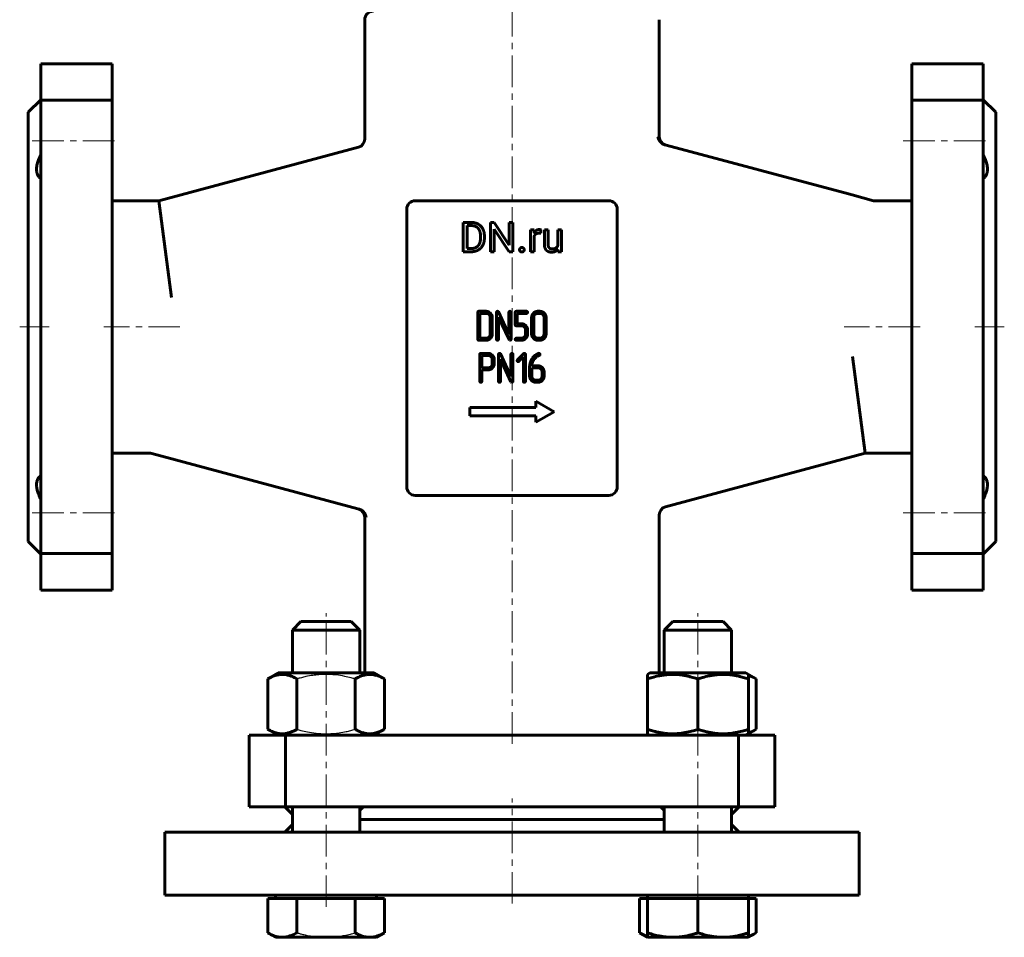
# Model space of a CAD drawing. Header units: millimetres. Extents: x -117 to 117, y -246 to 246.
# Tile 1 of 2: x -117 to 117, y -246 to -28. Entities that reach past the tile are written whole.
import ezdxf

# ---------------------------------------------------------------- set-up
doc = ezdxf.new("R2010")
doc.units = ezdxf.units.MM
for name, pattern in [('K5LT-1', [0]), ('K5LT_AXLED', [12, 7.5, -1.5, 1.5, -1.5]), ('K5LT_BASIC', [0])]:
    doc.linetypes.add(name, pattern=pattern)
doc.layers.add('Системный слой (1)', color=7, linetype='Continuous', true_color=0x6c6c6c)

# ---------------------------------------------------------------- blocks, each defined once
blk = doc.blocks.new('U0')
at = {"layer": 'Системный слой (1)', "color": 143, "linetype": 'K5LT_BASIC', "lineweight": 60, "true_color": 0x33acca}
for p, q in [((30.34, -244.93), (30.95, -245.26)), ((30.95, -245.26), (31.57, -245.54)), ((31.57, -245.54), (32.19, -245.76))]:
    blk.add_line(p, q, dxfattribs=at)
blk = doc.blocks.new('U1')
at = {"layer": 'Системный слой (1)', "color": 143, "linetype": 'K5LT_BASIC', "lineweight": 60, "true_color": 0x33acca}
for p, q in [((56.19, -245.76), (56.82, -245.54)), ((56.82, -245.54), (57.44, -245.26)), ((57.44, -245.26), (58.05, -244.93))]:
    blk.add_line(p, q, dxfattribs=at)
blk = doc.blocks.new('U2')
at = {"layer": 'Системный слой (1)', "color": 143, "linetype": 'K5LT_BASIC', "lineweight": 60, "true_color": 0x33acca}
for p, q in [((56.19, -197.41), (56.82, -197.19)), ((56.82, -197.19), (57.44, -196.91)), ((57.44, -196.91), (58.05, -196.58))]:
    blk.add_line(p, q, dxfattribs=at)
blk = doc.blocks.new('U3')
at = {"layer": 'Системный слой (1)', "color": 143, "linetype": 'K5LT_BASIC', "lineweight": 60, "true_color": 0x33acca}
for p, q in [((56.82, -184.01), (56.19, -183.79)), ((57.44, -184.29), (56.82, -184.01)), ((58.05, -184.62), (57.44, -184.29))]:
    blk.add_line(p, q, dxfattribs=at)
blk = doc.blocks.new('U4')
at = {"layer": 'Системный слой (1)', "color": 143, "linetype": 'K5LT_BASIC', "lineweight": 60, "true_color": 0x33acca}
for p, q in [((-35.3, -215), (-35.55, -215.29)), ((-35.84, -215.54), (-36.19, -215.74)), ((-35.55, -215.29), (-35.84, -215.54))]:
    blk.add_line(p, q, dxfattribs=at)
blk = doc.blocks.new('U5')
at = {"layer": 'Системный слой (1)', "color": 143, "linetype": 'K5LT_BASIC', "lineweight": 60, "true_color": 0x33acca}
for p, q in [((35.55, -215.29), (35.3, -215)), ((35.84, -215.54), (35.55, -215.29)), ((36.19, -215.74), (35.84, -215.54))]:
    blk.add_line(p, q, dxfattribs=at)
blk = doc.blocks.new('U6')
at = {"layer": 'Системный слой (1)', "color": 143, "linetype": 'K5LT_BASIC', "lineweight": 60, "true_color": 0x33acca}
for p, q in [((-52.19, -183.2), (-52.19, -173)), ((-52.19, -221), (-52.19, -215))]:
    blk.add_line(p, q, dxfattribs=at)
blk = doc.blocks.new('U7')
at = {"layer": 'Системный слой (1)', "color": 143, "linetype": 'K5LT_BASIC', "lineweight": 60, "true_color": 0x33acca}
for p, q in [((-36.19, -183.2), (-36.19, -173)), ((-36.19, -221), (-36.19, -215))]:
    blk.add_line(p, q, dxfattribs=at)
blk = doc.blocks.new('U8')
at = {"layer": 'Системный слой (1)', "color": 143, "linetype": 'K5LT_BASIC', "lineweight": 60, "true_color": 0x33acca}
for p, q in [((36.19, -183.2), (36.19, -173)), ((36.19, -221), (36.19, -215))]:
    blk.add_line(p, q, dxfattribs=at)
blk = doc.blocks.new('U9')
at = {"layer": 'Системный слой (1)', "color": 143, "linetype": 'K5LT_BASIC', "lineweight": 60, "true_color": 0x33acca}
for p, q in [((52.19, -183.2), (52.19, -173)), ((52.19, -221), (52.19, -215))]:
    blk.add_line(p, q, dxfattribs=at)
blk = doc.blocks.new('U13')
at = {"layer": 'Системный слой (1)', "color": 143, "linetype": 'K5LT_BASIC', "lineweight": 60, "true_color": 0x33acca}
for p, q in [((-35, -56.35), (-35, -28)), ((-35, -183.2), (-35, -146.18))]:
    blk.add_line(p, q, dxfattribs=at)
blk = doc.blocks.new('U14')
at = {"layer": 'Системный слой (1)', "color": 143, "linetype": 'K5LT_BASIC', "lineweight": 60, "true_color": 0x33acca}
for p, q in [((35, -55.82), (35, -28)), ((35, -183.2), (35, -145.65))]:
    blk.add_line(p, q, dxfattribs=at)

msp = doc.modelspace()

# ---------------------------------------------------------------- linework, layer by layer
at = {"layer": 'Системный слой (1)', "color": 30, "linetype": 'K5LT_AXLED', "lineweight": 18, "true_color": 0xff8000}
for p, q in [((0, -200), (0, -5.58)), ((-114, -56.81), (-93, -56.81)), ((93, -56.81), (114, -56.81)), ((-110, -101), (-117, -101)), ((-78.92, -101), (-97, -101)), ((97, -101), (78.92, -101)), ((117, -101), (110, -101)), ((-114, -145.19), (-93, -145.19)), ((93, -145.19), (114, -145.19)), ((-44.19, -238.8), (-44.19, -169)), ((44.19, -238.8), (44.19, -169)), ((0, -238), (0, -213))]:
    msp.add_line(p, q, dxfattribs=at)
at = {"layer": 'Системный слой (1)', "color": 143, "linetype": 'K5LT_BASIC', "lineweight": 60, "true_color": 0x33acca}
for p, q in [((-112, -38.5), (-95, -38.5)), ((-112, -38.5), (-112, -47.15)), ((-95, -38.5), (-95, -47.15)), ((112, -38.5), (95, -38.5)), ((95, -38.5), (95, -47.15)), ((112, -38.5), (112, -47.15)), ((-112, -47), (-115, -50)), ((-112, -47.15), (-95, -47.15)), ((-112, -47.15), (-112, -77.68)), ((-95, -47.15), (-95, -77.68)), ((95, -47.15), (95, -77.68)), ((112, -47.15), (95, -47.15)), ((112, -47), (115, -50)), ((112, -47.15), (112, -77.68)), ((-115, -50), (-115, -152)), ((115, -50), (115, -152)), ((-83.95, -71), (-36.48, -58.28)), ((36.66, -57.8), (36.36, -57.72)), ((79.97, -69.4), (36.66, -57.8)), ((79.97, -69.4), (80.85, -69.64)), ((80.85, -69.64), (85.92, -71)), ((-95, -71), (-83.95, -71)), ((-83.95, -71), (-80.92, -94)), ((23, -71), (-23, -71)), ((85.92, -71), (85.92, -71.25)), ((85.92, -71), (95, -71)), ((-25, -73), (-25, -139)), ((25, -139), (25, -73)), ((-9.63, -76.17), (-11.6, -76.17)), ((-11.6, -76.17), (-11.6, -83.13)), ((-9.63, -76.92), (-10.68, -76.92)), ((-10.68, -76.92), (-10.68, -82.37)), ((-4.2, -76.17), (-5.12, -76.17)), ((-5.12, -76.17), (-5.12, -83.13)), ((-0.68, -81.55), (-4.2, -76.17)), ((0.23, -76.17), (-0.68, -76.17)), ((-0.68, -76.17), (-0.68, -81.55)), ((0.23, -83.13), (0.23, -76.17)), ((-112, -83.51), (-112, -77.68)), ((-95, -77.68), (-95, -83.51)), ((-7.48, -79.86), (-7.48, -79.43)), ((-6.56, -79.86), (-6.56, -79.44)), ((-4.2, -77.76), (-0.69, -83.13)), ((-4.2, -83.13), (-4.2, -77.76)), ((5.24, -77.95), (4.38, -77.95)), ((4.38, -77.95), (4.38, -83.13)), ((5.26, -78.54), (5.24, -77.95)), ((5.26, -83.13), (5.26, -79.45)), ((6.87, -78.75), (6.88, -77.92)), ((7.69, -77.95), (7.69, -81.29)), ((8.58, -77.95), (7.69, -77.95)), ((8.58, -81.3), (8.58, -77.95)), ((10.88, -77.95), (10.88, -81.72)), ((11.77, -77.95), (10.88, -77.95)), ((11.77, -83.13), (11.77, -77.95)), ((95, -77.68), (95, -83.51)), ((112, -83.51), (112, -77.68)), ((-112, -118.49), (-112, -83.51)), ((-95, -118.49), (-95, -83.51)), ((-11.6, -83.13), (-9.72, -83.13)), ((-10.68, -82.37), (-9.72, -82.37)), ((-5.12, -83.13), (-4.2, -83.13)), ((-0.69, -83.13), (0.23, -83.13)), ((4.38, -83.13), (5.26, -83.13)), ((10.9, -82.61), (10.92, -83.13)), ((10.92, -83.13), (11.77, -83.13)), ((95, -118.49), (95, -83.51)), ((112, -118.49), (112, -83.51)), ((-8.12, -97.52), (-8.12, -103.91)), ((-6.16, -97.28), (-7.88, -97.28)), ((-7.63, -97.77), (-7.63, -103.66)), ((-6.16, -97.77), (-7.63, -97.77)), ((-3.68, -97.52), (-3.68, -103.91)), ((-0.73, -102.79), (-3.21, -97.42)), ((-0.73, -97.52), (-0.73, -102.79)), ((-0.24, -103.91), (-0.24, -97.52)), ((0.77, -97.52), (0.77, -100.47)), ((3.47, -97.28), (1.01, -97.28)), ((1.26, -97.77), (3.47, -97.77)), ((1.26, -100.23), (1.26, -97.77)), ((6.62, -97.28), (6.13, -97.28)), ((6.62, -97.77), (6.13, -97.77)), ((-5.17, -102.68), (-5.17, -98.75)), ((-4.68, -102.68), (-4.68, -98.75)), ((-3.19, -98.64), (-0.7, -104.01)), ((-3.19, -103.91), (-3.19, -98.64)), ((2.25, -100.23), (1.26, -100.23)), ((4.66, -98.75), (4.66, -102.68)), ((5.15, -98.75), (5.15, -102.68)), ((7.61, -102.68), (7.61, -98.75)), ((8.1, -102.68), (8.1, -98.75)), ((1.01, -100.72), (2.24, -100.72)), ((3.22, -101.7), (3.22, -102.68)), ((3.71, -102.68), (3.71, -101.7)), ((-7.88, -104.15), (-6.16, -104.15)), ((-7.63, -103.66), (-6.16, -103.66)), ((-0.7, -104.01), (-0.6, -104.12)), ((-0.6, -104.12), (-0.48, -104.15)), ((2.24, -103.66), (1.01, -103.66)), ((1.01, -104.15), (2.24, -104.15)), ((6.13, -103.66), (6.62, -103.66)), ((6.13, -104.15), (6.62, -104.15)), ((-7.66, -107.52), (-7.66, -113.89)), ((-5.69, -107.27), (-7.41, -107.27)), ((-3.21, -107.51), (-3.21, -113.9)), ((-0.26, -112.78), (-2.75, -107.41)), ((-0.26, -107.51), (-0.26, -112.78)), ((0.23, -113.9), (0.23, -107.51)), ((2.78, -107.34), (1.31, -108.82)), ((3.19, -113.9), (3.19, -107.51)), ((6.42, -107.26), (6.31, -107.28)), ((-5.7, -107.77), (-7.17, -107.77)), ((-7.17, -107.77), (-7.17, -110.7)), ((-4.71, -109.73), (-4.71, -108.74)), ((-4.24, -108.43), (-4.32, -108.17)), ((-4.22, -108.59), (-4.24, -108.43)), ((-4.22, -109.73), (-4.22, -108.59)), ((-2.72, -108.63), (-0.24, -114)), ((-2.72, -113.9), (-2.72, -108.63)), ((1.65, -109.16), (2.7, -108.1)), ((2.7, -108.1), (2.7, -113.9)), ((6.08, -107.94), (6.29, -107.83)), ((6.29, -107.83), (6.4, -107.78)), ((6.4, -107.78), (6.49, -107.74)), ((80.92, -108), (83.95, -131)), ((-7.17, -110.7), (-5.7, -110.7)), ((-7.17, -113.89), (-7.17, -111.19)), ((-7.17, -111.19), (-5.69, -111.19)), ((4.19, -110.48), (4.19, -112.67)), ((6.15, -110.22), (4.69, -110.22)), ((4.69, -110.71), (4.69, -112.67)), ((6.16, -110.71), (4.69, -110.71)), ((7.14, -112.67), (7.14, -111.69)), ((7.63, -112.67), (7.63, -111.69)), ((-0.24, -114), (-0.14, -114.11)), ((-0.14, -114.11), (-0.02, -114.14)), ((5.67, -113.65), (6.16, -113.65)), ((5.67, -114.14), (6.16, -114.14)), ((-112, -124.32), (-112, -118.49)), ((-95, -118.49), (-95, -124.32)), ((5.67, -118.64), (5.67, -120.14)), ((10, -121.14), (5.67, -118.64)), ((95, -118.49), (95, -124.32)), ((112, -124.32), (112, -118.49)), ((-10, -120.14), (-10, -122.14)), ((5.67, -120.14), (-10, -120.14)), ((5.67, -123.64), (10, -121.14)), ((-10, -122.14), (5.67, -122.14)), ((5.67, -122.14), (5.67, -123.64)), ((-112, -124.32), (-112, -154.85)), ((-95, -124.32), (-95, -154.85)), ((95, -124.32), (95, -154.85)), ((112, -124.32), (112, -154.85)), ((-95, -131), (-85.92, -131)), ((-85.92, -131), (-85.92, -130.75)), ((-85.92, -131), (-80.85, -132.36)), ((36.48, -143.72), (83.95, -131)), ((83.95, -131), (95, -131)), ((-80.85, -132.36), (-79.97, -132.6)), ((-79.97, -132.6), (-36.66, -144.2)), ((-23, -141), (23, -141)), ((-36.66, -144.2), (-36.36, -144.28)), ((-112, -155), (-115, -152)), ((112, -155), (115, -152)), ((-112, -154.85), (-95, -154.85)), ((-112, -154.85), (-112, -163.5)), ((-95, -154.85), (-95, -163.5)), ((95, -154.85), (95, -163.5)), ((112, -154.85), (95, -154.85)), ((112, -154.85), (112, -163.5)), ((-112, -163.5), (-95, -163.5)), ((112, -163.5), (95, -163.5)), ((-52.19, -173), (-50.19, -171)), ((-52.19, -173), (-36.19, -173)), ((-50.19, -171), (-38.19, -171)), ((-36.19, -173), (-38.19, -171)), ((36.19, -173), (38.19, -171)), ((36.19, -173), (52.19, -173)), ((38.19, -171), (50.19, -171)), ((52.19, -173), (50.19, -171)), ((-58.05, -184.62), (-55.59, -183.2)), ((-58.05, -196.58), (-58.05, -184.62)), ((-32.79, -183.2), (-55.59, -183.2)), ((-51.12, -196.58), (-51.12, -184.62)), ((-37.27, -196.58), (-37.27, -184.62)), ((-30.34, -184.62), (-32.79, -183.2)), ((-30.34, -196.58), (-30.34, -184.62)), ((32.19, -183.55), (32.79, -183.2)), ((32.19, -184.62), (32.19, -183.55)), ((32.19, -196.58), (32.19, -184.62)), ((55.59, -183.2), (32.79, -183.2)), ((44.19, -196.58), (44.19, -184.62)), ((56.19, -183.55), (55.59, -183.2)), ((56.19, -183.55), (56.19, -184.62)), ((58.05, -184.62), (56.19, -183.55)), ((56.19, -196.58), (56.19, -184.62)), ((58.05, -196.58), (58.05, -184.62)), ((-62.5, -198), (-53.85, -198)), ((-62.5, -215), (-62.5, -198)), ((-55.59, -198), (-58.05, -196.58)), ((-55.59, -198), (-56.19, -197.65)), ((-53.85, -198), (-23.32, -198)), ((-53.85, -215), (-53.85, -198)), ((-32.79, -198), (-30.34, -196.58)), ((-23.32, -198), (-17.49, -198)), ((17.49, -198), (-17.49, -198)), ((17.49, -198), (23.32, -198)), ((23.32, -198), (53.85, -198)), ((32.19, -197.65), (32.19, -196.58)), ((32.79, -198), (32.19, -197.65)), ((53.85, -215), (53.85, -198)), ((53.85, -198), (62.5, -198)), ((55.59, -198), (56.19, -197.65)), ((56.19, -196.58), (56.19, -197.65)), ((56.19, -197.65), (58.05, -196.58)), ((62.5, -215), (62.5, -198)), ((-62.5, -215), (-53.85, -215)), ((-54, -215), (-52.19, -216.81)), ((-53.85, -215), (-23.32, -215)), ((-17.49, -215), (-23.32, -215)), ((17.49, -215), (-17.49, -215)), ((23.32, -215), (17.49, -215)), ((23.32, -215), (53.85, -215)), ((54, -215), (52.19, -216.81)), ((53.85, -215), (62.5, -215)), ((-52.19, -219.19), (-54, -221)), ((36.19, -218), (-36.19, -218)), ((52.19, -219.19), (54, -221)), ((-82.5, -221), (82.5, -221)), ((-82.5, -236), (-82.5, -221)), ((-36.19, -221), (-36.19, -221)), ((36.19, -221), (36.19, -221)), ((82.5, -236), (82.5, -221)), ((-82.5, -236), (82.5, -236)), ((-56.19, -236), (-56.19, -236.8)), ((-32.19, -236), (-32.19, -236.8)), ((32.19, -236), (32.19, -236.8)), ((56.19, -236), (56.19, -236.8)), ((-58.05, -236.8), (-54.59, -236.8)), ((-58.05, -236.8), (-58.05, -244.93)), ((-54.59, -236.8), (-51.12, -236.8)), ((-51.12, -236.8), (-44.19, -236.8)), ((-51.12, -236.8), (-51.12, -244.93)), ((-44.19, -236.8), (-37.27, -236.8)), ((-37.27, -236.8), (-37.27, -244.93)), ((-37.27, -236.8), (-33.8, -236.8)), ((-33.8, -236.8), (-30.34, -236.8)), ((-30.34, -236.8), (-30.34, -244.93)), ((30.34, -236.8), (32.19, -236.8)), ((30.34, -236.8), (30.34, -244.93)), ((32.19, -236.8), (38.19, -236.8)), ((32.19, -236.8), (32.19, -244.93)), ((38.19, -236.8), (44.19, -236.8)), ((44.19, -236.8), (50.19, -236.8)), ((44.19, -236.8), (44.19, -244.93)), ((50.19, -236.8), (56.19, -236.8)), ((56.19, -236.8), (58.05, -236.8)), ((56.19, -236.8), (56.19, -244.93)), ((58.05, -236.8), (58.05, -244.93)), ((-58.05, -244.93), (-56.19, -246)), ((-30.34, -244.93), (-32.19, -246)), ((30.34, -244.93), (32.19, -246)), ((32.19, -246), (32.19, -244.93)), ((58.05, -244.93), (56.19, -246)), ((56.19, -244.93), (56.19, -246)), ((-56.19, -246), (-54.59, -246)), ((-54.59, -246), (-44.19, -246)), ((-44.19, -246), (-33.8, -246)), ((-33.8, -246), (-32.19, -246)), ((32.19, -246), (38.19, -246)), ((38.19, -246), (50.19, -246)), ((50.19, -246), (56.19, -246))]:
    msp.add_line(p, q, dxfattribs=at)
for centre, start, end in [((-33, -28), 90, 180), ((37, -55.82), 180, 255), ((-37, -56.35), 285, 0), ((-23, -73), 90, 180), ((23, -73), 0, 90), ((-23, -139), 180, 270), ((23, -139), 270, 0), ((-37, -146.18), 0, 75), ((37, -145.65), 105, 180)]:
    msp.add_arc(centre, 2, start, end, dxfattribs=at)
for points, degree, knots in [([(36.36, -57.72), (36.24, -57.69), (36.05, -57.62), (35.8, -57.49), (35.61, -57.36), (35.44, -57.21), (35.28, -57.05), (35.13, -56.86), (34.98, -56.64), (34.86, -56.4), (34.75, -56.09), (34.7, -55.87), (34.68, -55.73)], 3, [0, 0, 0, 0, 1.439264, 2.532295, 3.466175, 4.459267, 5.52858, 6.657518, 7.85275, 9.408415, 10.69611, 13, 13, 13, 13]), ([(-112, -65.7), (-112.13, -65.61), (-112.34, -65.43), (-112.59, -65.1), (-112.76, -64.79), (-112.87, -64.49), (-112.94, -64.22), (-112.99, -63.89), (-113.01, -63.53), (-112.98, -63.07), (-112.91, -62.56), (-112.78, -62.03), (-112.62, -61.54), (-112.47, -61.16), (-112.31, -60.78), (-112.16, -60.44), (-112.04, -60.21), (-112, -60.13)], 3, [0, 0, 0, 0, 1.878656, 3.353316, 4.789577, 5.825438, 6.836499, 7.700297, 9.062998, 10.259102, 11.645706, 13.311191, 14.518968, 15.444174, 16.223339, 17.419597, 18, 18, 18, 18]), ([(112, -65.7), (112.13, -65.61), (112.34, -65.43), (112.59, -65.1), (112.76, -64.79), (112.87, -64.49), (112.94, -64.22), (112.99, -63.89), (113.01, -63.53), (112.98, -63.07), (112.91, -62.56), (112.78, -62.03), (112.62, -61.54), (112.47, -61.16), (112.31, -60.78), (112.16, -60.44), (112.04, -60.21), (112, -60.13)], 3, [0, 0, 0, 0, 1.878656, 3.353316, 4.789577, 5.825438, 6.836499, 7.700297, 9.062998, 10.259102, 11.645706, 13.311191, 14.518968, 15.444174, 16.223339, 17.419597, 18, 18, 18, 18]), ([(5.76, -78.04), (5.46, -78.22), (5.26, -78.54), (5.26, -78.54)], 2, [0, 0, 0, 1.967306, 2, 2, 2]), ([(-112, -141.87), (-112.13, -141.62), (-112.34, -141.18), (-112.59, -140.55), (-112.76, -140.04), (-112.87, -139.6), (-112.94, -139.25), (-112.99, -138.86), (-113.01, -138.47), (-112.99, -138.08), (-112.92, -137.7), (-112.8, -137.31), (-112.63, -136.96), (-112.39, -136.63), (-112.17, -136.43), (-112.02, -136.31), (-112, -136.3)], 3, [0, 0, 0, 0, 1.774286, 3.16702, 4.523489, 5.501803, 6.456693, 7.272503, 8.559498, 9.689152, 10.74669, 12.153526, 13.712359, 14.869036, 16.674614, 17, 17, 17, 17]), ([(112, -141.87), (112.13, -141.62), (112.34, -141.18), (112.59, -140.55), (112.76, -140.04), (112.87, -139.6), (112.94, -139.25), (112.99, -138.86), (113.01, -138.47), (112.99, -138.08), (112.92, -137.7), (112.8, -137.31), (112.63, -136.96), (112.39, -136.63), (112.17, -136.43), (112.02, -136.31), (112, -136.3)], 3, [0, 0, 0, 0, 1.774286, 3.16702, 4.523489, 5.501803, 6.456693, 7.272503, 8.559498, 9.689152, 10.74669, 12.153526, 13.712359, 14.869036, 16.674614, 17, 17, 17, 17]), ([(-36.36, -144.28), (-36.24, -144.31), (-36.05, -144.38), (-35.8, -144.51), (-35.61, -144.64), (-35.44, -144.79), (-35.28, -144.95), (-35.13, -145.14), (-34.98, -145.36), (-34.86, -145.6), (-34.75, -145.91), (-34.7, -146.13), (-34.68, -146.27)], 3, [0, 0, 0, 0, 1.439264, 2.532295, 3.466175, 4.459267, 5.52858, 6.657518, 7.85275, 9.408415, 10.69611, 13, 13, 13, 13]), ([(-51.12, -184.62), (-51.39, -184.46), (-51.84, -184.23), (-52.42, -183.98), (-52.83, -183.84), (-53.21, -183.72), (-53.6, -183.63), (-54.05, -183.57), (-54.47, -183.54), (-54.87, -183.55), (-55.26, -183.59), (-55.63, -183.65), (-56.06, -183.75), (-56.65, -183.93), (-57.33, -184.22), (-57.83, -184.49), (-58.05, -184.62)], 3, [0, 0, 0, 0, 2.031977, 3.339718, 4.35691, 4.982864, 6.146734, 7.197334, 8.231074, 9.204643, 10.126104, 11.032386, 11.927409, 13.242826, 15.356581, 17, 17, 17, 17]), ([(-30.34, -184.62), (-30.61, -184.46), (-31.05, -184.23), (-31.64, -183.98), (-32.04, -183.84), (-32.42, -183.72), (-32.81, -183.63), (-33.26, -183.57), (-33.68, -183.54), (-34.09, -183.55), (-34.47, -183.59), (-34.85, -183.65), (-35.27, -183.75), (-35.86, -183.93), (-36.55, -184.22), (-37.05, -184.49), (-37.27, -184.62)], 3, [0, 0, 0, 0, 2.031977, 3.339718, 4.35691, 4.982864, 6.146734, 7.197334, 8.231074, 9.204643, 10.126104, 11.032386, 11.927409, 13.242826, 15.356581, 17, 17, 17, 17]), ([(44.19, -184.62), (43.78, -184.48), (43.18, -184.3), (42.31, -184.06), (41.7, -183.93), (40.99, -183.79), (40.43, -183.7), (39.75, -183.62), (39.13, -183.57), (38.4, -183.54), (37.7, -183.55), (37.03, -183.59), (36.38, -183.65), (35.65, -183.75), (34.62, -183.93), (33.44, -184.22), (32.57, -184.49), (32.19, -184.62)], 3, [0, 0, 0, 0, 1.889793, 2.772286, 3.97396, 4.613199, 5.962253, 6.508307, 7.620707, 8.715255, 9.746093, 10.721757, 11.68135, 12.629021, 14.021816, 16.259909, 18, 18, 18, 18]), ([(56.19, -184.62), (55.78, -184.48), (55.18, -184.3), (54.31, -184.06), (53.7, -183.93), (52.99, -183.79), (52.43, -183.7), (51.75, -183.62), (51.13, -183.57), (50.4, -183.54), (49.7, -183.55), (49.03, -183.59), (48.38, -183.65), (47.65, -183.75), (46.62, -183.93), (45.44, -184.22), (44.57, -184.49), (44.19, -184.62)], 3, [0, 0, 0, 0, 1.889793, 2.772286, 3.97396, 4.613199, 5.962253, 6.508307, 7.620707, 8.715255, 9.746093, 10.721757, 11.68135, 12.629021, 14.021816, 16.259909, 18, 18, 18, 18]), ([(-58.05, -196.58), (-57.78, -196.74), (-57.34, -196.97), (-56.75, -197.22), (-56.35, -197.36), (-55.96, -197.48), (-55.57, -197.57), (-55.13, -197.63), (-54.71, -197.66), (-54.3, -197.65), (-53.92, -197.61), (-53.54, -197.55), (-53.11, -197.45), (-52.53, -197.27), (-51.84, -196.98), (-51.34, -196.71), (-51.12, -196.58)], 3, [0, 0, 0, 0, 2.031977, 3.339718, 4.35691, 4.982864, 6.146734, 7.197334, 8.231074, 9.204643, 10.126104, 11.032386, 11.927409, 13.242826, 15.356581, 17, 17, 17, 17]), ([(-37.27, -196.58), (-37, -196.74), (-36.55, -196.97), (-35.96, -197.22), (-35.56, -197.36), (-35.18, -197.48), (-34.79, -197.57), (-34.34, -197.63), (-33.92, -197.66), (-33.52, -197.65), (-33.13, -197.61), (-32.76, -197.55), (-32.33, -197.45), (-31.74, -197.27), (-31.06, -196.98), (-30.56, -196.71), (-30.34, -196.58)], 3, [0, 0, 0, 0, 2.031977, 3.339718, 4.35691, 4.982864, 6.146734, 7.197334, 8.231074, 9.204643, 10.126104, 11.032386, 11.927409, 13.242826, 15.356581, 17, 17, 17, 17]), ([(32.19, -196.58), (32.6, -196.72), (33.21, -196.9), (34.08, -197.14), (34.69, -197.27), (35.4, -197.41), (35.96, -197.5), (36.64, -197.58), (37.26, -197.63), (37.99, -197.66), (38.69, -197.65), (39.36, -197.61), (40, -197.55), (40.74, -197.45), (41.76, -197.27), (42.95, -196.98), (43.82, -196.71), (44.19, -196.58)], 3, [0, 0, 0, 0, 1.889793, 2.772286, 3.97396, 4.613199, 5.962253, 6.508307, 7.620707, 8.715255, 9.746093, 10.721757, 11.68135, 12.629021, 14.021816, 16.259909, 18, 18, 18, 18]), ([(44.19, -196.58), (44.6, -196.72), (45.21, -196.9), (46.08, -197.14), (46.69, -197.27), (47.4, -197.41), (47.96, -197.5), (48.64, -197.58), (49.26, -197.63), (49.99, -197.66), (50.69, -197.65), (51.36, -197.61), (52, -197.55), (52.74, -197.45), (53.76, -197.27), (54.95, -196.98), (55.82, -196.71), (56.19, -196.58)], 3, [0, 0, 0, 0, 1.889793, 2.772286, 3.97396, 4.613199, 5.962253, 6.508307, 7.620707, 8.715255, 9.746093, 10.721757, 11.68135, 12.629021, 14.021816, 16.259909, 18, 18, 18, 18]), ([(-58.05, -244.93), (-57.82, -245.06), (-57.46, -245.25), (-56.98, -245.47), (-56.55, -245.64), (-56.08, -245.8), (-55.56, -245.92), (-55.06, -245.99), (-54.73, -246), (-54.59, -246)], 3, [0, 0, 0, 0, 2.048116, 3.145392, 4.242077, 5.751498, 7.230738, 8.747339, 10, 10, 10, 10]), ([(-54.59, -246), (-54.43, -246), (-54.11, -245.99), (-53.61, -245.92), (-53.06, -245.79), (-52.53, -245.61), (-51.87, -245.34), (-51.43, -245.1), (-51.12, -244.93)], 3, [0, 0, 0, 0, 1.228689, 2.407973, 3.85713, 5.461935, 6.568974, 9, 9, 9, 9]), ([(-37.27, -244.93), (-37.04, -245.06), (-36.68, -245.25), (-36.19, -245.47), (-35.77, -245.64), (-35.3, -245.8), (-34.77, -245.92), (-34.27, -245.99), (-33.95, -246), (-33.8, -246)], 3, [0, 0, 0, 0, 2.048116, 3.145392, 4.242077, 5.751498, 7.230738, 8.747339, 10, 10, 10, 10]), ([(-33.8, -246), (-33.64, -246), (-33.33, -245.99), (-32.83, -245.92), (-32.28, -245.79), (-31.74, -245.61), (-31.09, -245.34), (-30.64, -245.1), (-30.34, -244.93)], 3, [0, 0, 0, 0, 1.228689, 2.407973, 3.85713, 5.461935, 6.568974, 9, 9, 9, 9]), ([(32.19, -244.93), (32.59, -245.06), (33.21, -245.25), (34.05, -245.47), (34.66, -245.61), (35.34, -245.75), (36.13, -245.87), (36.99, -245.96), (37.69, -246), (38.07, -246), (38.19, -246)], 3, [0, 0, 0, 0, 2.252928, 3.459931, 4.666285, 5.616613, 7.218907, 8.944259, 10.309009, 11, 11, 11, 11]), ([(38.19, -246), (38.47, -246), (39.02, -245.99), (39.88, -245.92), (40.83, -245.79), (41.62, -245.64), (42.48, -245.44), (43.26, -245.23), (43.92, -245.02), (44.19, -244.93)], 3, [0, 0, 0, 0, 1.36521, 2.675526, 4.2857, 6.068817, 6.613858, 8.589852, 10, 10, 10, 10]), ([(44.19, -244.93), (44.59, -245.06), (45.21, -245.25), (46.05, -245.47), (46.66, -245.61), (47.34, -245.75), (48.13, -245.87), (48.99, -245.96), (49.69, -246), (50.07, -246), (50.19, -246)], 3, [0, 0, 0, 0, 2.252928, 3.459931, 4.666285, 5.616613, 7.218907, 8.944259, 10.309009, 11, 11, 11, 11]), ([(50.19, -246), (50.47, -246), (51.02, -245.99), (51.88, -245.92), (52.83, -245.79), (53.62, -245.64), (54.48, -245.44), (55.26, -245.23), (55.92, -245.02), (56.19, -244.93)], 3, [0, 0, 0, 0, 1.36521, 2.675526, 4.2857, 6.068817, 6.613858, 8.589852, 10, 10, 10, 10])]:
    msp.add_open_spline(points, degree=degree, knots=knots, dxfattribs=at)
for points in [[(-6.56, -79.44), (-6.56, -78.68), (-7, -77.47), (-7.82, -76.62), (-8.95, -76.17), (-9.63, -76.17)], [(-7.48, -79.43), (-7.48, -78.83), (-7.76, -77.9), (-8.32, -77.26), (-9.12, -76.92), (-9.63, -76.92)], [(5.26, -79.45), (5.35, -79.23), (5.51, -79.07)], [(5.51, -79.07), (5.67, -78.9), (5.9, -78.8)], [(6.49, -77.86), (6.07, -77.86), (5.76, -78.04)], [(5.9, -78.8), (6.14, -78.71), (6.44, -78.71)], [(6.44, -78.71), (6.57, -78.71), (6.76, -78.72), (6.87, -78.75)], [(6.88, -77.92), (6.83, -77.9), (6.58, -77.86), (6.49, -77.86)], [(-9.72, -83.13), (-8.99, -83.13), (-7.83, -82.67), (-7, -81.82), (-6.56, -80.61), (-6.56, -79.86)], [(-9.72, -82.37), (-8.97, -82.37), (-7.98, -81.75), (-7.48, -80.62), (-7.48, -79.86)], [(7.69, -81.29), (7.69, -81.81), (7.94, -82.54), (8.39, -83), (8.7, -83.11)], [(8.87, -82.23), (8.73, -82.1), (8.58, -81.65), (8.58, -81.3)], [(10.88, -81.72), (10.73, -82.05), (10.42, -82.25)], [(1.94, -82.28), (1.8, -82.43), (1.8, -82.66)], [(1.8, -82.66), (1.8, -82.88), (1.94, -83.03)], [(2.35, -82.12), (2.08, -82.12), (1.94, -82.28)], [(1.94, -83.03), (2.08, -83.18), (2.35, -83.18)], [(2.76, -82.28), (2.62, -82.12), (2.35, -82.12)], [(2.35, -83.18), (2.62, -83.18), (2.76, -83.03)], [(2.9, -82.66), (2.9, -82.43), (2.76, -82.28)], [(2.76, -83.03), (2.9, -82.88), (2.9, -82.66)], [(8.7, -83.11), (9.01, -83.22), (9.39, -83.22)], [(9.53, -82.47), (9.35, -82.47), (9.01, -82.36), (8.87, -82.23)], [(9.39, -83.22), (9.94, -83.22), (10.33, -83.04)], [(10.42, -82.25), (10.09, -82.47), (9.53, -82.47)], [(10.33, -83.04), (10.67, -82.88), (10.9, -82.61)], [(-7.88, -97.28), (-8.12, -97.28), (-8.12, -97.52)], [(-5.12, -97.71), (-5.55, -97.28), (-6.16, -97.28)], [(-5.46, -98.06), (-5.75, -97.77), (-6.16, -97.77)], [(-5.17, -98.75), (-5.17, -98.35), (-5.46, -98.06)], [(-4.68, -98.75), (-4.68, -98.14), (-5.12, -97.71)], [(-3.6, -97.36), (-3.68, -97.44), (-3.68, -97.52)], [(-3.43, -97.28), (-3.53, -97.28), (-3.6, -97.36)], [(-3.31, -97.31), (-3.37, -97.28), (-3.43, -97.28)], [(-3.21, -97.42), (-3.25, -97.34), (-3.31, -97.31)], [(-0.65, -97.36), (-0.73, -97.44), (-0.73, -97.52)], [(-0.48, -97.28), (-0.58, -97.28), (-0.65, -97.36)], [(-0.31, -97.34), (-0.39, -97.28), (-0.48, -97.28)], [(-0.24, -97.52), (-0.24, -97.4), (-0.31, -97.34)], [(1.01, -97.28), (0.77, -97.28), (0.77, -97.52)], [(3.63, -97.36), (3.56, -97.28), (3.47, -97.28)], [(3.47, -97.77), (3.58, -97.77), (3.65, -97.69)], [(3.71, -97.52), (3.71, -97.44), (3.63, -97.36)], [(3.65, -97.69), (3.71, -97.61), (3.71, -97.52)], [(5.08, -97.72), (4.66, -98.16), (4.66, -98.75)], [(6.13, -97.28), (5.51, -97.28), (5.08, -97.72)], [(5.44, -98.06), (5.15, -98.34), (5.15, -98.75)], [(6.13, -97.77), (5.72, -97.77), (5.44, -98.06)], [(7.66, -97.71), (7.22, -97.28), (6.62, -97.28)], [(7.32, -98.06), (7.03, -97.77), (6.62, -97.77)], [(7.61, -98.75), (7.61, -98.35), (7.32, -98.06)], [(8.1, -98.75), (8.1, -98.14), (7.66, -97.71)], [(0.77, -100.47), (0.77, -100.72), (1.01, -100.72)], [(3.28, -100.66), (2.85, -100.23), (2.25, -100.23)], [(-5.47, -103.38), (-5.17, -103.1), (-5.17, -102.68)], [(-5.11, -103.72), (-4.68, -103.28), (-4.68, -102.68)], [(2.24, -100.72), (2.65, -100.72), (2.94, -101)], [(2.94, -101), (3.22, -101.29), (3.22, -101.7)], [(3.22, -102.68), (3.22, -103.09), (2.94, -103.37)], [(3.71, -101.7), (3.71, -101.09), (3.28, -100.66)], [(3.28, -103.72), (3.71, -103.28), (3.71, -102.68)], [(4.66, -102.68), (4.66, -103.3), (5.11, -103.72)], [(5.15, -102.68), (5.15, -103.08), (5.45, -103.37)], [(7.31, -103.38), (7.61, -103.1), (7.61, -102.68)], [(7.67, -103.72), (8.1, -103.28), (8.1, -102.68)], [(-8.12, -103.91), (-8.12, -104.15), (-7.88, -104.15)], [(-6.16, -103.66), (-5.76, -103.66), (-5.47, -103.38)], [(-6.16, -104.15), (-5.54, -104.15), (-5.11, -103.72)], [(-3.68, -103.91), (-3.68, -104.03), (-3.6, -104.09)], [(-3.6, -104.09), (-3.48, -104.15), (-3.43, -104.15)], [(-3.43, -104.15), (-3.32, -104.15), (-3.25, -104.09)], [(-3.25, -104.09), (-3.19, -104.02), (-3.19, -103.91)], [(-0.48, -104.15), (-0.39, -104.15), (-0.31, -104.09)], [(-0.31, -104.09), (-0.24, -103.97), (-0.24, -103.91)], [(0.83, -103.76), (0.77, -103.85), (0.77, -103.91)], [(0.77, -103.91), (0.77, -104), (0.83, -104.08)], [(1.01, -103.66), (0.89, -103.66), (0.83, -103.76)], [(0.83, -104.08), (0.9, -104.15), (1.01, -104.15)], [(2.94, -103.37), (2.65, -103.66), (2.24, -103.66)], [(2.24, -104.15), (2.85, -104.15), (3.28, -103.72)], [(5.11, -103.72), (5.57, -104.15), (6.13, -104.15)], [(5.45, -103.37), (5.74, -103.66), (6.13, -103.66)], [(6.62, -103.66), (7.02, -103.66), (7.31, -103.38)], [(6.62, -104.15), (7.23, -104.15), (7.67, -103.72)], [(-7.41, -107.27), (-7.66, -107.27), (-7.66, -107.52)], [(-4.64, -107.7), (-5.08, -107.27), (-5.69, -107.27)], [(-3.14, -107.35), (-3.21, -107.43), (-3.21, -107.51)], [(-2.97, -107.27), (-3.07, -107.27), (-3.14, -107.35)], [(-2.85, -107.3), (-2.91, -107.27), (-2.97, -107.27)], [(-2.75, -107.41), (-2.79, -107.33), (-2.85, -107.3)], [(-0.19, -107.35), (-0.26, -107.43), (-0.26, -107.51)], [(-0.02, -107.27), (-0.12, -107.27), (-0.19, -107.35)], [(0.15, -107.33), (0.07, -107.27), (-0.02, -107.27)], [(0.23, -107.51), (0.23, -107.39), (0.15, -107.33)], [(2.94, -107.27), (2.85, -107.27), (2.78, -107.34)], [(3.12, -107.34), (3.04, -107.27), (2.94, -107.27)], [(3.19, -107.51), (3.19, -107.41), (3.12, -107.34)], [(6.31, -107.28), (5.29, -107.68), (4.72, -108.61)], [(6.58, -107.34), (6.52, -107.26), (6.42, -107.26)], [(6.49, -107.74), (6.58, -107.69), (6.62, -107.64)], [(6.65, -107.52), (6.65, -107.42), (6.58, -107.34)], [(6.62, -107.64), (6.65, -107.59), (6.65, -107.52)], [(-5, -108.05), (-5.29, -107.77), (-5.7, -107.77)], [(-4.71, -108.74), (-4.71, -108.34), (-5, -108.05)], [(-5, -110.42), (-4.71, -110.14), (-4.71, -109.73)], [(-4.65, -110.76), (-4.22, -110.33), (-4.22, -109.73)], [(-4.32, -108.17), (-4.42, -107.91), (-4.64, -107.7)], [(1.31, -108.82), (1.24, -108.94), (1.24, -108.98)], [(1.24, -108.98), (1.24, -109.09), (1.31, -109.16)], [(1.31, -109.16), (1.38, -109.23), (1.49, -109.23)], [(1.49, -109.23), (1.58, -109.23), (1.65, -109.16)], [(4.72, -108.61), (4.19, -109.46), (4.19, -110.48)], [(4.69, -110.22), (4.69, -109.9), (4.82, -109.53)], [(4.82, -109.53), (4.95, -109.16), (5.13, -108.87)], [(5.13, -108.87), (5.42, -108.44), (5.72, -108.2)], [(5.72, -108.2), (5.89, -108.05), (6.08, -107.94)], [(-5.7, -110.7), (-5.3, -110.7), (-5, -110.42)], [(-5.69, -111.19), (-5.08, -111.19), (-4.65, -110.76)], [(7.2, -110.64), (6.77, -110.22), (6.15, -110.22)], [(6.86, -110.99), (6.57, -110.71), (6.16, -110.71)], [(7.14, -111.69), (7.14, -111.28), (6.86, -110.99)], [(7.63, -111.69), (7.63, -111.07), (7.2, -110.64)], [(-7.66, -113.89), (-7.66, -114.02), (-7.59, -114.08)], [(-7.59, -114.08), (-7.46, -114.14), (-7.41, -114.14)], [(-7.41, -114.14), (-7.31, -114.14), (-7.24, -114.08)], [(-7.24, -114.08), (-7.17, -114.01), (-7.17, -113.89)], [(-3.21, -113.9), (-3.21, -114.02), (-3.14, -114.08)], [(-3.14, -114.08), (-3.01, -114.14), (-2.97, -114.14)], [(-2.97, -114.14), (-2.86, -114.14), (-2.79, -114.08)], [(-2.79, -114.08), (-2.72, -114.01), (-2.72, -113.9)], [(-0.02, -114.14), (0.07, -114.14), (0.15, -114.08)], [(0.15, -114.08), (0.23, -113.96), (0.23, -113.9)], [(2.7, -113.9), (2.7, -114.02), (2.78, -114.08)], [(2.78, -114.08), (2.9, -114.14), (2.95, -114.14)], [(2.95, -114.14), (3.06, -114.14), (3.12, -114.08)], [(3.12, -114.08), (3.19, -114.01), (3.19, -113.9)], [(4.19, -112.67), (4.19, -113.29), (4.65, -113.71)], [(4.65, -113.71), (5.1, -114.14), (5.67, -114.14)], [(4.69, -112.67), (4.69, -113.07), (4.98, -113.36)], [(4.98, -113.36), (5.28, -113.65), (5.67, -113.65)], [(6.16, -113.65), (6.57, -113.65), (6.85, -113.37)], [(6.16, -114.14), (6.77, -114.14), (7.2, -113.71)], [(6.85, -113.37), (7.14, -113.08), (7.14, -112.67)], [(7.2, -113.71), (7.63, -113.28), (7.63, -112.67)]]:
    msp.add_open_spline(points, degree=2, dxfattribs=at)
at = {"layer": 'Системный слой (1)', "color": 7, "linetype": 'K5LT-1'}
for points, knots in [([(-37.27, -184.62), (-37.59, -184.53), (-38.41, -184.3), (-39.91, -183.95), (-41.42, -183.71), (-42.59, -183.6), (-43.23, -183.57), (-43.65, -183.55), (-44.01, -183.55), (-44.38, -183.55), (-44.86, -183.55), (-45.43, -183.58), (-46.25, -183.64), (-47.44, -183.78), (-48.79, -184.02), (-50.06, -184.32), (-50.77, -184.52), (-51.12, -184.62)], [0, 0, 0, 0, 3.152296, 8.024027, 14.430358, 17.4743, 18.996271, 20.518242, 21.409855, 22.301468, 24.084694, 25.867919, 27.651145, 31.792504, 37.072525, 40.536262, 44, 44, 44, 44]), ([(-51.12, -196.58), (-50.8, -196.67), (-49.97, -196.9), (-48.48, -197.25), (-46.97, -197.49), (-45.8, -197.6), (-45.15, -197.63), (-44.73, -197.65), (-44.38, -197.65), (-44, -197.65), (-43.53, -197.65), (-42.96, -197.62), (-42.14, -197.56), (-40.95, -197.42), (-39.6, -197.18), (-38.33, -196.88), (-37.62, -196.68), (-37.27, -196.58)], [0, 0, 0, 0, 3.152296, 8.024027, 14.430358, 17.4743, 18.996271, 20.518242, 21.409855, 22.301468, 24.084694, 25.867919, 27.651145, 31.792504, 37.072525, 40.536262, 44, 44, 44, 44]), ([(-51.12, -244.93), (-50.98, -244.97), (-50.59, -245.08), (-49.86, -245.27), (-48.83, -245.51), (-47.75, -245.71), (-46.75, -245.85), (-46.04, -245.92), (-45.47, -245.96), (-45.05, -245.98), (-44.62, -246), (-44.34, -246), (-44.19, -246)], [0, 0, 0, 0, 1.432862, 3.725441, 7.16431, 11.338281, 14.003711, 16.66914, 18.001855, 19.33457, 20.667285, 22, 22, 22, 22]), ([(-44.19, -246), (-44, -246), (-43.61, -245.99), (-43.03, -245.97), (-42.45, -245.93), (-41.73, -245.86), (-40.86, -245.74), (-39.7, -245.54), (-38.5, -245.27), (-37.64, -245.04), (-37.27, -244.93)], [0, 0, 0, 0, 1.818464, 3.636928, 5.455392, 7.273856, 10.465691, 13.657526, 18.304216, 22, 22, 22, 22])]:
    msp.add_open_spline(points, degree=3, knots=knots, dxfattribs=at)

# ---------------------------------------------------------------- block references
at = {"layer": 'Системный слой (1)'}
for name in ['U13', 'U14', 'U6', 'U7', 'U8', 'U9', 'U3', 'U2', 'U4', 'U5', 'U0', 'U1']:
    msp.add_blockref(name, (0, 0), dxfattribs=at)

doc.saveas('drawing.dxf')
